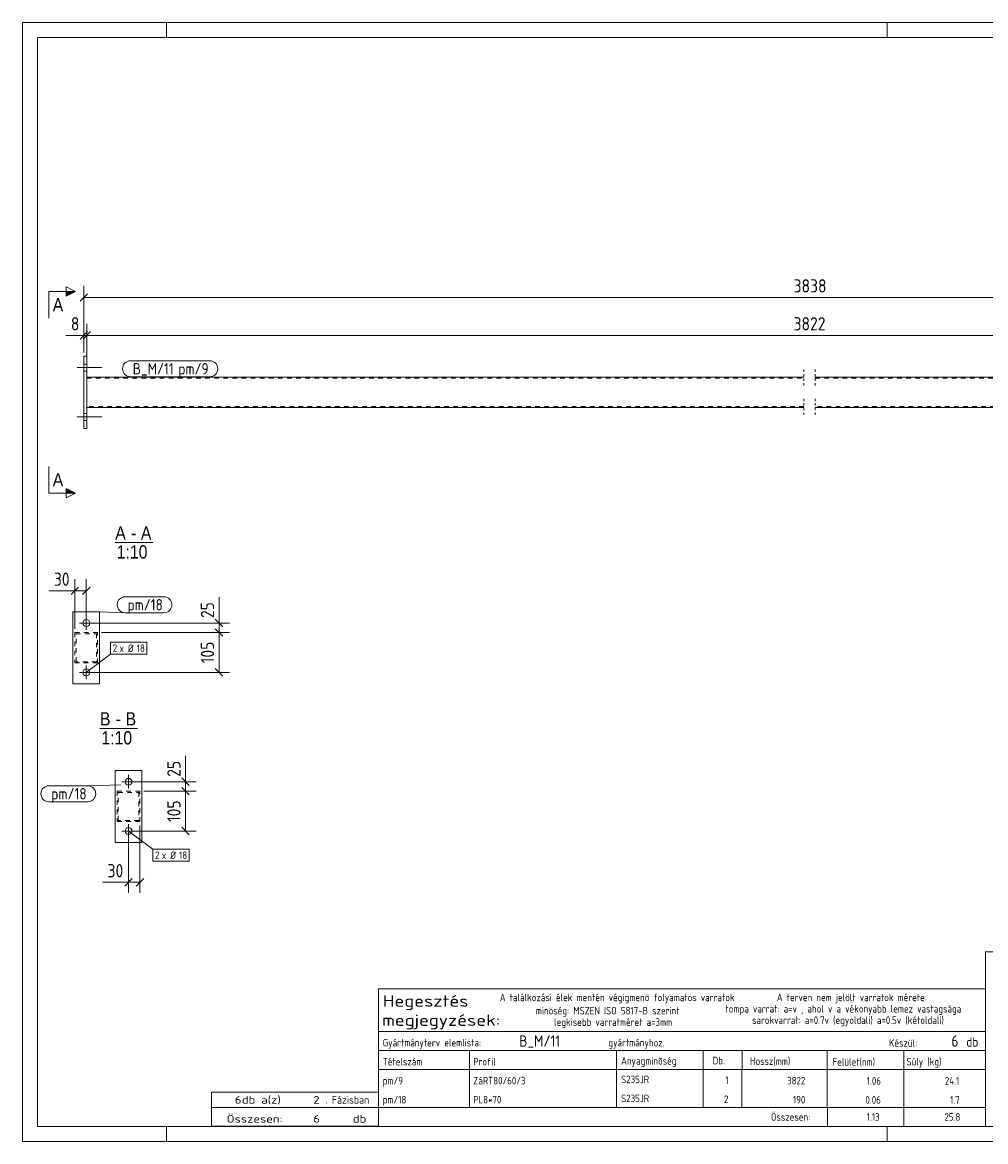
# Model space of a CAD drawing. Header units: millimetres. Extents: x 1 to 419, y 1 to 296.
# Tile 1 of 2: x 1 to 255, y 1 to 296. Entities that reach past the tile are written whole.
import ezdxf

# ---------------------------------------------------------------- set-up
doc = ezdxf.new("R2010")
doc.units = ezdxf.units.MM
doc.header["$LTSCALE"] = 0.6
for name, pattern in [('XKITLINE00', [0]), ('XKITLINE01', [4, 1, -1, 1, -1]), ('XKITLINE02', [4, 2, -2])]:
    doc.linetypes.add(name, pattern=pattern)
for name, color, linetype, lineweight in [('Bolt', 7, 'Continuous', 0), ('BoltMark', 3, 'Continuous', 0), ('DrawingSheet', 5, 'Continuous', 0), ('OtherObjectType', 1, 'Continuous', 0), ('Part', 2, 'Continuous', 0), ('PartMark', 3, 'Continuous', 0), ('Section', 6, 'Continuous', 0), ('Z-DIMENSIONS', 1, 'Continuous', 0)]:
    doc.layers.add(name, color=color, linetype=linetype, lineweight=lineweight)
doc.styles.add('ARIAL', font='ARIAL.TTF')
doc.styles.add('ISOCPEUR', font='ISOCPEUR.TTF')

msp = doc.modelspace()

# ---------------------------------------------------------------- hatches: boundary and pattern name
at = {"layer": 'Section'}
for points in [[(12.5, 225.07), (15, 225.07), (12.5, 223.82)], [(12.5, 173.18), (15, 171.93), (12.5, 171.93)]]:
    msp.add_hatch(color=6, dxfattribs=at).paths.add_polyline_path(points, flags=17)

# ---------------------------------------------------------------- linework, layer by layer
at = {"layer": 'Bolt', "color": 3, "linetype": 'XKITLINE00', "lineweight": 0}
for p, q in [((15.4, 205), (21.9, 205)), ((17.2, 205.9), (18, 205.9)), ((17.2, 204.1), (18, 204.1)), ((15.4, 192), (21.9, 192)), ((17.2, 192.9), (18, 192.9)), ((17.2, 191.1), (18, 191.1)), ((17.84, 135.88), (17.84, 139.48)), ((19.64, 137.68), (16.04, 137.68)), ((19.64, 124.68), (16.04, 124.68)), ((17.84, 122.88), (17.84, 126.48)), ((28.99, 94.05), (28.99, 97.65)), ((30.79, 95.85), (27.19, 95.85)), ((30.79, 82.85), (27.19, 82.85)), ((28.99, 81.05), (28.99, 84.65))]:
    msp.add_line(p, q, dxfattribs=at)
for centre in [(17.84, 137.68), (17.84, 124.68), (28.99, 95.85), (28.99, 82.85)]:
    msp.add_circle(centre, 0.9, dxfattribs=at)
at = {"layer": 'BoltMark', "color": 7, "linetype": 'XKITLINE00', "lineweight": 0}
for p, q in [((24.2, 132.65), (33.82, 132.65)), ((24.2, 129.45), (24.2, 132.65)), ((33.82, 129.45), (33.82, 132.65)), ((17.84, 124.68), (24.2, 129.45)), ((24.2, 129.45), (33.82, 129.45)), ((28.99, 82.85), (35.35, 78.08)), ((35.35, 78.08), (44.97, 78.08)), ((35.35, 74.88), (35.35, 78.08)), ((44.97, 74.88), (44.97, 78.08)), ((35.35, 74.88), (44.97, 74.88))]:
    msp.add_line(p, q, dxfattribs=at)
at = {"layer": 'DrawingSheet', "color": 2, "linetype": 'XKITLINE00', "lineweight": 0}
for p, q in [((419, 296), (1, 296)), ((1, 296), (1, 1)), ((39, 292), (39, 296)), ((229, 292), (229, 296)), ((39, 1), (39, 5)), ((229, 1), (229, 5)), ((1, 1), (419, 1))]:
    msp.add_line(p, q, dxfattribs=at)
at = {"layer": 'DrawingSheet', "color": 3, "linetype": 'XKITLINE00', "lineweight": 0}
for p, q in [((415, 292), (5, 292)), ((5, 292), (5, 5)), ((5, 5), (415, 5))]:
    msp.add_line(p, q, dxfattribs=at)
at = {"layer": 'OtherObjectType', "color": 6, "linetype": 'XKITLINE00', "lineweight": 0}
for p, q in [((25.48, 158.93), (35.36, 158.93)), ((21.44, 109.93), (31.33, 109.93))]:
    msp.add_line(p, q, dxfattribs=at)
at = {"layer": 'OtherObjectType', "color": 7, "linetype": 'XKITLINE00', "lineweight": 0}
for p, q in [((254.84, 51.05), (254.84, 6.75)), ((254.84, 51.05), (415, 51.05)), ((94.84, 30.01), (94.84, 41.26)), ((94.84, 41.26), (254.84, 41.26)), ((254.84, 41.26), (254.84, 30.01)), ((94.84, 30.01), (254.84, 30.01)), ((94.84, 30.01), (254.84, 30.01)), ((94.84, 30.01), (94.84, 25.01)), ((254.84, 30.01), (254.84, 25.01)), ((94.84, 25.01), (254.84, 25.01)), ((94.84, 25.01), (94.84, 20.01)), ((118.84, 25.01), (118.84, 20.01)), ((157.61, 20.01), (157.61, 25.01)), ((180.5, 25.01), (180.5, 20.01)), ((190.7, 25), (190.7, 20.13)), ((213.15, 25.01), (213.15, 20.01)), ((233.33, 25.01), (233.33, 20.01)), ((254.84, 25.01), (254.84, 20.01)), ((94.84, 20.01), (254.84, 20.01)), ((94.84, 20.01), (94.84, 15.01)), ((118.84, 20.01), (118.84, 15.01)), ((157.61, 15.01), (157.61, 20.01)), ((180.5, 20.01), (180.5, 15.01)), ((190.67, 20), (190.67, 15)), ((213.18, 20.01), (213.18, 15.01)), ((233.33, 20.01), (233.33, 15.01)), ((254.84, 20.01), (254.84, 15.01)), ((94.84, 15), (94.84, 10)), ((118.84, 15), (118.84, 10)), ((157.61, 10), (157.61, 15)), ((180.5, 15), (180.5, 10)), ((190.67, 15), (190.67, 10)), ((213.18, 15), (213.18, 10)), ((233.33, 15), (233.33, 10)), ((254.84, 15), (254.84, 10)), ((50.84, 10), (50.84, 14)), ((50.84, 14), (94.84, 14)), ((94.84, 10), (94.84, 14)), ((50.84, 10), (94.84, 10)), ((50.85, 5.02), (50.84, 9.99)), ((50.84, 9.98), (94.74, 9.98)), ((94.84, 10), (254.84, 10)), ((94.84, 10), (94.84, 5)), ((213.19, 10), (213.19, 5)), ((233.31, 10), (233.31, 5)), ((254.84, 10), (254.84, 5)), ((50.89, 5.03), (94.79, 5.03)), ((94.84, 5), (254.84, 5))]:
    msp.add_line(p, q, dxfattribs=at)
at = {"layer": 'Part', "color": 2, "linetype": 'XKITLINE00', "lineweight": 0}
for p, q in [((17.2, 189), (17.2, 208)), ((17.2, 208), (18, 208)), ((18, 189), (18, 208)), ((207, 202.5), (18, 202.5)), ((399, 202.5), (210, 202.5)), ((18, 194.5), (207, 194.5)), ((210, 194.5), (399, 194.5)), ((17.2, 189), (18, 189)), ((14.34, 121.68), (14.34, 140.68)), ((21.34, 140.68), (14.34, 140.68)), ((21.34, 121.68), (21.34, 140.68)), ((21.34, 121.68), (14.34, 121.68)), ((25.49, 79.85), (25.49, 98.85)), ((25.49, 98.85), (32.49, 98.85)), ((32.49, 98.85), (32.49, 79.85)), ((32.49, 79.85), (25.49, 79.85))]:
    msp.add_line(p, q, dxfattribs=at)
at = {"layer": 'Part', "color": 2, "linetype": 'XKITLINE01', "lineweight": 0}
for p, q in [((207, 204.5), (207, 200.2)), ((210, 204.5), (210, 200.2)), ((207, 196.8), (207, 192.5)), ((210, 196.8), (210, 192.5))]:
    msp.add_line(p, q, dxfattribs=at)
at = {"layer": 'Part', "color": 7, "linetype": 'XKITLINE02', "lineweight": 0}
for p, q in [((18, 202.5), (18, 194.5)), ((18, 202.2), (207, 202.2)), ((210, 202.2), (399, 202.2)), ((207, 194.8), (18, 194.8)), ((399, 194.8), (210, 194.8)), ((20.84, 135.18), (14.84, 135.18)), ((14.84, 135.18), (14.84, 127.18)), ((15.14, 127.48), (15.14, 134.88)), ((15.14, 134.88), (20.54, 134.88)), ((20.54, 134.88), (20.54, 127.48)), ((20.84, 127.18), (20.84, 135.18)), ((14.84, 127.18), (20.84, 127.18)), ((20.54, 127.48), (15.14, 127.48)), ((31.99, 93.35), (25.99, 93.35)), ((25.99, 93.35), (25.99, 85.35)), ((26.29, 85.65), (26.29, 93.05)), ((26.29, 93.05), (31.69, 93.05)), ((31.69, 93.05), (31.69, 85.65)), ((31.99, 85.35), (31.99, 93.35)), ((31.69, 85.65), (26.29, 85.65)), ((25.99, 85.35), (31.99, 85.35))]:
    msp.add_line(p, q, dxfattribs=at)
at = {"layer": 'PartMark', "color": 7, "linetype": 'XKITLINE00', "lineweight": 0}
for p, q in [((29.5, 206.8), (50.42, 206.8)), ((29.5, 202.6), (50.42, 202.6)), ((28.1, 144.6), (38.32, 144.6)), ((21.34, 140.68), (28.1, 140.4)), ((28.1, 140.4), (38.32, 140.4)), ((8, 94.79), (18.22, 94.79)), ((26.92, 95.02), (18.22, 94.79)), ((8, 90.59), (18.22, 90.59))]:
    msp.add_line(p, q, dxfattribs=at)
for centre, start, end in [((29.5, 204.7), 90, 270), ((50.42, 204.7), 270, 90), ((28.1, 142.5), 90, 270), ((38.32, 142.5), 270, 90), ((8, 92.69), 90, 270), ((18.22, 92.69), 270, 90)]:
    msp.add_arc(centre, 2.1, start, end, dxfattribs=at)
at = {"layer": 'Section', "color": 6, "linetype": 'XKITLINE00', "lineweight": 0}
for p, q in [((8, 225.07), (8, 218.07)), ((8, 225.07), (15, 225.07)), ((12.5, 223.82), (12.5, 226.32)), ((12.5, 226.32), (15, 225.07)), ((15, 225.07), (12.5, 223.82)), ((8, 171.93), (8, 178.93)), ((8, 171.93), (15, 171.93)), ((15, 171.93), (12.5, 173.18)), ((12.5, 173.18), (12.5, 170.68)), ((15, 171.93), (12.5, 170.68))]:
    msp.add_line(p, q, dxfattribs=at)
at = {"layer": 'Z-DIMENSIONS', "color": 7, "linetype": 'XKITLINE00', "lineweight": 0}
for p, q in [((18.19, 224.49), (16.21, 222.51)), ((17.2, 209), (17.2, 226.55)), ((17.2, 223.5), (399.8, 223.5)), ((17.2, 209), (17.2, 216.55)), ((18, 203.5), (18, 216.55)), ((18, 203.5), (18, 216.55)), ((17.2, 213.5), (12.47, 213.5)), ((17.2, 213.5), (12.47, 213.5)), ((18.19, 214.49), (16.21, 212.51)), ((18.99, 214.49), (17.01, 212.51)), ((18.99, 214.49), (17.01, 212.51)), ((17.2, 213.5), (18, 213.5)), ((18, 213.5), (399, 213.5)), ((14.84, 136.18), (14.84, 149.23)), ((17.84, 138.68), (17.84, 149.23)), ((14.84, 146.18), (8, 146.18)), ((14.84, 146.18), (8, 146.18)), ((15.83, 147.17), (13.85, 145.19)), ((14.84, 146.18), (17.84, 146.18)), ((18.83, 147.17), (16.85, 145.19)), ((52.84, 137.68), (52.84, 144.52)), ((52.84, 137.68), (52.84, 144.52)), ((51.85, 138.67), (53.83, 136.69)), ((18.84, 137.68), (55.64, 137.68)), ((51.85, 136.17), (53.83, 134.19)), ((51.85, 136.17), (53.83, 134.19)), ((52.84, 135.18), (52.84, 137.68)), ((21.84, 135.18), (55.64, 135.18)), ((21.84, 135.18), (55.64, 135.18)), ((52.84, 124.68), (52.84, 135.18)), ((18.84, 124.68), (55.64, 124.68)), ((51.85, 125.67), (53.83, 123.69)), ((43.99, 95.85), (43.99, 102.68)), ((43.99, 95.85), (43.99, 102.68)), ((29.99, 95.85), (46.79, 95.85)), ((43, 96.84), (44.98, 94.86)), ((43.99, 93.35), (43.99, 95.85)), ((32.99, 93.35), (46.79, 93.35)), ((32.99, 93.35), (46.79, 93.35)), ((43, 94.34), (44.98, 92.36)), ((43, 94.34), (44.98, 92.36)), ((43.99, 82.85), (43.99, 93.35)), ((29.99, 82.85), (46.79, 82.85)), ((31.99, 84.35), (31.99, 66.55)), ((43, 83.84), (44.98, 81.86)), ((28.99, 81.85), (28.99, 66.55)), ((28.99, 69.35), (22.15, 69.35)), ((28.99, 69.35), (22.15, 69.35)), ((29.98, 70.34), (28, 68.36)), ((28.99, 69.35), (31.99, 69.35)), ((32.98, 70.34), (31, 68.36))]:
    msp.add_line(p, q, dxfattribs=at)
at = {"layer": 'Z-DIMENSIONS', "color": 3}
for p in [(17.2, 223.5), (17.2, 213.5), (18, 213.5), (18, 213.5), (14.84, 146.18), (17.84, 146.18), (52.84, 137.68), (52.84, 135.18), (52.84, 135.18), (52.84, 124.68), (43.99, 95.85), (43.99, 93.35), (43.99, 93.35), (43.99, 82.85), (28.99, 69.35), (31.99, 69.35)]:
    msp.add_point(p, dxfattribs=at)

# ---------------------------------------------------------------- texts
at = {"layer": 'BoltMark', "color": 3, "style": 'ISOCPEUR', "width": 0.85}
for s, p in [('2', (24.8, 130.05)), ('x Ø', (26.6, 130.05)), ('18', (31.16, 130.05)), ('2', (35.95, 75.48)), ('x Ø', (37.76, 75.48)), ('18', (42.31, 75.48))]:
    msp.add_text(s, height=2, dxfattribs=at).set_placement(p)
at = {"layer": 'OtherObjectType', "color": 6, "style": 'ARIAL', "width": 0.85}
for s, p in [('A', (25.48, 159.68)), ('A', (32.24, 159.68)), ('-', (29.64, 159.68)), ('1:10', (25.88, 154.68)), ('B', (21.44, 110.68)), ('-', (25.61, 110.68)), ('B', (28.21, 110.68)), ('1:10', (21.84, 105.68))]:
    msp.add_text(s, height=3.5, dxfattribs=at).set_placement(p)
at = {"layer": 'OtherObjectType', "color": 7, "style": 'ISOCPEUR'}
for s, height, width, p in [('Hegesztés', 3, 1.19, (95.99, 36.57)), ('A találkozási élek mentén végigmenö folyamatos varratok', 2, 0.85, (126.84, 38.01)), ('A terven nem jelölt varratok mérete:', 2, 0.85, (199.86, 38.01)), ('minöség: MSZEN ISO 5817-B szerint', 2, 0.85, (136.34, 34.51)), ('tompa varrat: a=v , ahol v a vékonyabb lemez vastagsága', 2, 0.85, (186.34, 35.01)), ('megjegyzések:', 3, 1.19, (95.84, 31.51)), ('legkisebb varratméret a=3mm', 2, 0.85, (141.16, 31.51)), ('sarokvarrat: a=0.7v (egyoldali) a=0.5v (kétoldali)', 2, 0.85, (193.34, 32.01)), ('Gyártmányterv elemlista:                               gyártmányhoz.', 2, 0.85, (95.99, 26.07)), ('Készül:', 2, 0.85, (229.47, 26.01)), ('db', 2.5, 0.85, (249.84, 26.01)), ('Anyagminõség', 2, 0.85, (158.83, 21.29)), ('Tételszám', 2, 0.85, (95.99, 21.07)), ('Profil', 2, 0.85, (119.84, 21.07)), ('Db.', 2, 0.85, (182.96, 21.35)), ('Hossz(mm)', 2, 0.85, (192.78, 21.21)), ('Felület(nm)', 2, 0.85, (214.56, 21.01)), ('Súly (kg)', 2, 0.85, (234.05, 21.07)), ('6', 2, 1.211571, (56.99, 11)), ('db a(z)', 2, 1.211571, (58.84, 11)), ('2', 2, 1.211571, (77.7, 11)), ('. Fázisban', 2, 0.935, (80.84, 11)), ('Összesen:', 2, 0.85, (198.33, 6.5)), ('Összesen:            db', 2, 1.211571, (54.84, 6)), ('6', 2, 1.211571, (77.7, 6))]:
    msp.add_text(s, height=height, dxfattribs=dict(at, width=width)).set_placement(p)
at = {"layer": 'OtherObjectType', "color": 5, "style": 'ISOCPEUR', "width": 0.85}
for s, height, p in [('B_M/11', 3, (131.97, 26.01)), ('6', 3, (245.89, 26.01)), ('pm/9', 2, (95.99, 16.07)), ('ZáRT80/60/3', 2, (119.84, 16.07)), ('S235JR', 2, (158.83, 16.4)), ('1', 2, (186.28, 16.17)), ('3822', 2, (202.58, 16.07)), ('1.06', 2, (223.58, 16)), ('24.1', 2, (244.16, 16)), ('pm/18', 2, (95.99, 11.06)), ('PL8*70', 2, (119.84, 11.06)), ('S235JR', 2, (158.83, 11.4)), ('2', 2, (185.94, 11.17)), ('190', 2, (204.13, 11.06)), ('0.06', 2, (223.23, 11)), ('1.7', 2, (245.54, 11)), ('1.13', 2, (223.58, 6.5)), ('25.8', 2, (244.06, 6.5))]:
    msp.add_text(s, height=height, dxfattribs=at).set_placement(p)
at = {"layer": 'PartMark', "color": 1, "style": 'ISOCPEUR', "width": 0.85}
msp.add_text('B_M/11', height=3, dxfattribs=at).set_placement((30.1, 203.2))
at = {"layer": 'PartMark', "color": 3, "style": 'ISOCPEUR', "width": 0.85}
for s, p in [('pm/9', (42.09, 203.2)), ('pm/18', (28.7, 141)), ('pm/18', (8.6, 91.19))]:
    msp.add_text(s, height=3, dxfattribs=at).set_placement(p)
at = {"layer": 'Section', "color": 6, "style": 'ARIAL', "width": 0.85}
for p in [(9, 219.82), (9, 173.68)]:
    msp.add_text('A', height=3.5, dxfattribs=at).set_placement(p)
at = {"layer": 'Z-DIMENSIONS', "color": 3, "style": 'ISOCPEUR', "width": 0.85}
for s, p in [('3838', (204.29, 224.8)), ('8', (13.78, 214.8)), ('3822', (204.29, 214.8)), ('30', (9.31, 147.48)), ('30', (23.46, 70.65))]:
    msp.add_text(s, height=3.5, dxfattribs=at).set_placement(p)
for s, p in [('25', (51.54, 139)), ('105', (51.54, 127.08)), ('25', (42.69, 97.16)), ('105', (42.69, 85.24))]:
    msp.add_text(s, height=3.5, rotation=90.0002, dxfattribs=at).set_placement(p)

doc.saveas('drawing.dxf')
